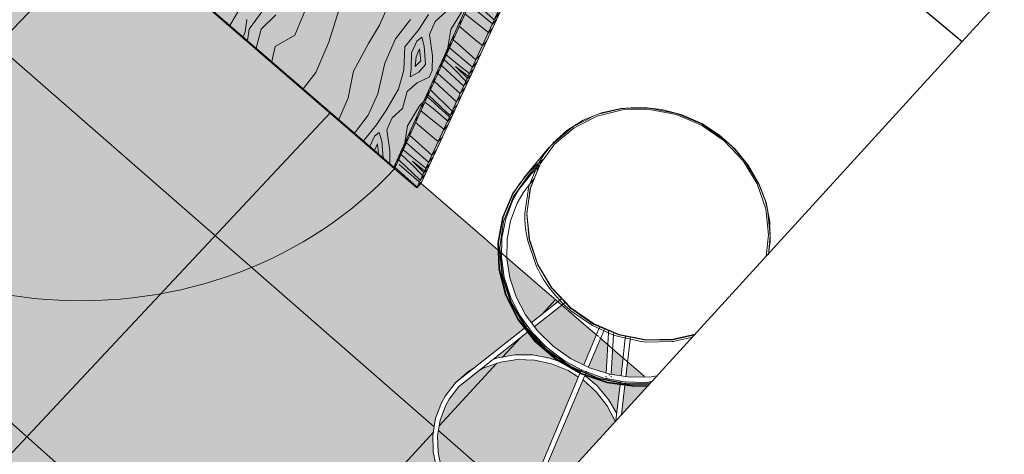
# Model space of a CAD drawing. Header units: centimetres. Extents: x 1151.07 to 1152.71, y 1902.53 to 1904.06.
# Tile 21 of 65: x 1151.91 to 1152.18, y 1902.87 to 1902.99. Entities that reach past the tile are written whole.
import ezdxf

# ---------------------------------------------------------------- set-up
doc = ezdxf.new("R2010")
doc.units = ezdxf.units.CM
for name, color, linetype, lineweight in [('_Przerywana-1', 254, 'Continuous', 9), ('Drzwi', 7, 'Continuous', 9), ('Drzwi-1', 250, 'Continuous', 9), ('Drzwi-3', 254, 'Continuous', 9), ('Krawędzie wspólne', 7, 'Continuous', 9), ('Oprawy oświetleniowe', 7, 'Continuous', 9), ('Oprawy oświetleniowe-1', 8, 'Continuous', 9), ('Oprawy oświetleniowe-2', 9, 'Continuous', 9), ('Stropy', 7, 'Continuous', 9), ('Stropy-1', 8, 'Continuous', 9), ('Wzór powierzchni', 7, 'Continuous', 9), ('Wzór powierzchni-1', 250, 'Continuous', 9), ('Wzór powierzchni-8', 8, 'Continuous', 9), ('Ściany', 7, 'Continuous', 9), ('Ściany-1', 250, 'Continuous', 25), ('Ściany-4', 8, 'Continuous', 9)]:
    doc.layers.add(name, color=color, linetype=linetype, lineweight=lineweight)
doc.layers.add('Drzwi-2', color=7, linetype='Continuous', lineweight=9, true_color=0xebd9b4)
doc.layers.add('Wzór powierzchni-3', color=7, linetype='Continuous', lineweight=9, true_color=0xf1ebe7)

# ---------------------------------------------------------------- blocks, each defined once
blk = doc.blocks.new('FP_1-Aksono Kopia 1')
at = {"layer": 'Drzwi-2'}
blk.add_hatch(color=256, dxfattribs=at).paths.add_polyline_path([(1152.01932, 1902.94363), (1152.02053, 1902.94493), (1152.06572, 1903.04275), (1152.06441, 1903.04135), (1152.01975, 1902.94457)])
blk = doc.blocks.new('FP_2-Aksono Kopia 1')
at = {"layer": 'Drzwi-2'}
blk.add_hatch(color=256, dxfattribs=at).paths.add_polyline_path([(1152.01932, 1902.94363), (1152.06441, 1903.04135), (1151.94673, 1903.14102), (1151.91208, 1903.03632), (1151.91811, 1903.0311), (1151.95226, 1903.13221), (1152.05623, 1903.0441), (1152.01312, 1902.94899), (1152.01823, 1902.94457)])
blk = doc.blocks.new('FP_5-Aksono Kopia 1')
at = {"layer": 'Drzwi-2'}
h = blk.add_hatch(color=256, dxfattribs=at)
h.paths.add_polyline_path([(1152.01291, 1902.94947), (1152.05582, 1903.04424), (1151.95254, 1903.13177), (1151.91849, 1903.03107), (1152.00301, 1902.95802)])
h.paths.add_polyline_path([(1152.02524, 1902.99442), (1152.02524, 1902.99447), (1152.02527, 1902.99442)])
h.paths.add_polyline_path([(1152.02522, 1902.99443), (1152.02458, 1902.99492), (1152.0242, 1902.99531), (1152.02463, 1902.99614), (1152.02519, 1902.99572), (1152.0256, 1902.9953), (1152.02522, 1902.99444)])
h.paths.add_polyline_path([(1152.02529, 1902.99444), (1152.02567, 1902.99539), (1152.02538, 1902.99562), (1152.02462, 1902.99628), (1152.02497, 1902.99669), (1152.0109, 1903.00875), (1152.01099, 1903.00898), (1152.01151, 1903.00967), (1152.01236, 1903.01058), (1152.01265, 1903.01073), (1152.02462, 1903.00048), (1152.02475, 1903.00064), (1152.02545, 1903.00136), (1152.02661, 1903.00113), (1152.02707, 1903.00171), (1152.02618, 1903.00329), (1152.02611, 1903.0039), (1152.02649, 1903.00447), (1152.02707, 1903.00508), (1152.02838, 1903.00481), (1152.03027, 1903.0035), (1152.03184, 1903.00175), (1152.03251, 1903.00043), (1152.03204, 1902.99953), (1152.03171, 1902.99926), (1152.03159, 1902.99907), (1152.03109, 1902.999), (1152.03057, 1902.99908), (1152.03012, 1902.99928), (1152.02901, 1902.99976), (1152.02882, 1902.99955), (1152.03008, 1902.99822), (1152.03081, 1902.99665), (1152.0305, 1902.99598), (1152.03005, 1902.99557), (1152.02993, 1902.99538), (1152.02939, 1902.9953), (1152.02875, 1902.99544), (1152.02837, 1902.99562), (1152.02742, 1902.99616), (1152.02709, 1902.99607), (1152.02669, 1902.99583), (1152.0256, 1902.99475)])
blk = doc.blocks.new('FP_6-Aksono Kopia 1')
at = {"layer": 'Drzwi-2'}
blk.add_hatch(color=256, dxfattribs=at).paths.add_polyline_path([(1152.01291, 1902.94947), (1152.01375, 1902.95037), (1152.05623, 1903.0441), (1152.05593, 1903.04435), (1152.05576, 1903.0441), (1152.01312, 1902.94994)])
blk = doc.blocks.new('FP_9-Aksono Kopia 1')
at = {"layer": 'Wzór powierzchni-3'}
h = blk.add_hatch(color=256, dxfattribs=at)
h.paths.add_polyline_path([(1151.97361, 1902.76701), (1152.04515, 1902.84539), (1152.04215, 1902.84628), (1152.03921, 1902.84773), (1152.03622, 1902.84948), (1152.03116, 1902.85391), (1152.02726, 1902.8593), (1152.02475, 1902.86534), (1152.02426, 1902.86816), (1152.02377, 1902.87168), (1152.02437, 1902.87794), (1152.02652, 1902.88376), (1152.03022, 1902.88894), (1152.03112, 1902.88969), (1152.03504, 1902.8929), (1152.03565, 1902.89324), (1152.05034, 1902.90488), (1152.04706, 1902.9102), (1152.04621, 1902.91189), (1152.04547, 1902.91401), (1152.04485, 1902.91599), (1152.04382, 1902.91907), (1152.04335, 1902.92337), (1152.04325, 1902.9242), (1152.04317, 1902.92537), (1152.02053, 1902.94493), (1152.01932, 1902.94363), (1152.01312, 1902.94899), (1152.01375, 1902.95037), (1152.01291, 1902.94947), (1151.9185, 1903.0311), (1151.91872, 1903.03173), (1151.91811, 1903.0311), (1151.91208, 1903.03632), (1151.91267, 1903.03812), (1151.4963, 1903.39787), (1151.49508, 1903.39674), (1151.48968, 1903.4014), (1151.48966, 1903.40215), (1151.4894, 1903.40192), (1151.41416, 1903.46694), (1151.41415, 1903.46709), (1151.41392, 1903.46688), (1151.40865, 1903.47144), (1151.40847, 1903.47376), (1151.39036, 1903.4894), (1151.361, 1903.46555), (1151.36471, 1903.4312), (1151.30306, 1903.38079), (1151.30251, 1903.37854), (1151.40201, 1903.28996), (1151.40579, 1903.29202), (1151.41436, 1903.29511), (1151.42334, 1903.29688), (1151.43249, 1903.29729), (1151.44156, 1903.29632), (1151.45033, 1903.29401), (1151.45855, 1903.29041), (1151.466, 1903.28561), (1151.47248, 1903.27975), (1151.47782, 1903.27297), (1151.48186, 1903.26546), (1151.48449, 1903.25742), (1151.48564, 1903.24906), (1151.48569, 1903.24774), (1151.48527, 1903.2391), (1151.48339, 1903.23088), (1151.48003, 1903.22298), (1151.47902, 1903.2214), (1151.49572, 1903.20653), (1151.5297, 1903.22606), (1151.5323, 1903.22709), (1151.53564, 1903.22731), (1151.53826, 1903.22667), (1151.53968, 1903.22609), (1151.5417, 1903.22681), (1151.54434, 1903.22686), (1151.54649, 1903.22621), (1151.548, 1903.22535), (1151.54953, 1903.22393), (1151.55095, 1903.22219), (1151.58316, 1903.1745), (1151.58637, 1903.17634), (1151.58753, 1903.17695), (1151.58918, 1903.17731), (1151.59125, 1903.17732), (1151.59373, 1903.17657), (1151.59449, 1903.17621), (1151.59604, 1903.17514), (1151.59757, 1903.17363), (1151.59915, 1903.17155), (1151.60015, 1903.16991), (1151.6008, 1903.16868), (1151.60142, 1903.16735), (1151.60193, 1903.16594), (1151.60239, 1903.16388), (1151.60247, 1903.16234), (1151.60248, 1903.16193), (1151.60217, 1903.16021), (1151.60126, 1903.15801), (1151.58909, 1903.13839), (1151.588, 1903.13691), (1151.58641, 1903.13567), (1151.58181, 1903.13296), (1151.58255, 1903.13215), (1151.5828, 1903.1315), (1151.58284, 1903.13129), (1151.5828, 1903.13086), (1151.58264, 1903.13044), (1151.58236, 1903.13008), (1151.582, 1903.12972), (1151.60389, 1903.11023), (1151.68987, 1903.19478), (1151.7534, 1903.13959), (1151.73679, 1903.04583), (1151.69418, 1903.00266), (1151.94385, 1902.77949), (1151.95096, 1902.78722), (1151.9684, 1902.77167)])
h.paths.add_polyline_path([(1152.04617, 1902.84652), (1152.06478, 1902.89058), (1152.06441, 1902.89085), (1152.05936, 1902.89355), (1152.05327, 1902.89522), (1152.04706, 1902.89546), (1152.04099, 1902.89423), (1152.03636, 1902.89203), (1152.03098, 1902.88771), (1152.02772, 1902.88306), (1152.0257, 1902.87757), (1152.02513, 1902.87162), (1152.02606, 1902.8656), (1152.02845, 1902.85987), (1152.03215, 1902.85484), (1152.03311, 1902.85391), (1152.03696, 1902.85063), (1152.0377, 1902.85015), (1152.04259, 1902.8475), (1152.04611, 1902.84653)])
h.paths.add_polyline_path([(1152.04894, 1902.84949), (1152.07492, 1902.87793), (1152.07349, 1902.88131), (1152.06977, 1902.88629), (1152.06881, 1902.88722), (1152.06596, 1902.88969), (1152.05095, 1902.85423)])
h.paths.add_polyline_path([(1152.07686, 1902.88005), (1152.08514, 1902.88911), (1152.08496, 1902.88926), (1152.08136, 1902.88914), (1152.08032, 1902.8891), (1152.0779, 1902.88909), (1152.07774, 1902.88767)])
h.paths.add_polyline_path([(1152.07547, 1902.88006), (1152.07652, 1902.8894), (1152.07521, 1902.88964), (1152.07331, 1902.89), (1152.07301, 1902.89), (1152.07274, 1902.89013), (1152.07255, 1902.89023), (1152.07042, 1902.89072), (1152.06701, 1902.89217), (1152.06649, 1902.89092), (1152.07076, 1902.88722), (1152.07292, 1902.88445), (1152.07467, 1902.88187), (1152.07546, 1902.88009)])
h.paths.add_polyline_path([(1152.07846, 1902.89052), (1152.08333, 1902.89067), (1152.07856, 1902.8948), (1152.07808, 1902.8906)])
h.paths.add_polyline_path([(1152.0767, 1902.89087), (1152.07727, 1902.89591), (1152.07436, 1902.89842), (1152.07395, 1902.89141), (1152.07614, 1902.89098)])
h.paths.add_polyline_path([(1152.0725, 1902.8917), (1152.07296, 1902.89964), (1152.07092, 1902.90139), (1152.06754, 1902.89342), (1152.07076, 1902.89204), (1152.07246, 1902.89171)])
h.paths.add_polyline_path([(1152.06531, 1902.89182), (1152.06565, 1902.89269), (1152.06441, 1902.8932), (1152.06264, 1902.8941), (1152.05608, 1902.89869), (1152.05464, 1902.9001), (1152.05274, 1902.90225), (1152.05127, 1902.90382), (1152.04082, 1902.89556), (1152.04706, 1902.89676), (1152.05143, 1902.89671), (1152.05339, 1902.89651), (1152.05988, 1902.89471), (1152.06522, 1902.89186)])
h.paths.add_polyline_path([(1152.06622, 1902.89398), (1152.06977, 1902.90239), (1152.06007, 1902.91077), (1152.05236, 1902.90464), (1152.057, 1902.89969), (1152.06349, 1902.89515), (1152.06486, 1902.89456)])
h.paths.add_polyline_path([(1152.05143, 1902.90575), (1152.05897, 1902.91172), (1152.04477, 1902.92399), (1152.04531, 1902.91902), (1152.04773, 1902.91189), (1152.05133, 1902.90591)])
blk = doc.blocks.new('FP_27-Aksono Kopia 1')
at = {"layer": 'Drzwi-3'}
for p, q in [((1152.06149, 1903.03503), (1152.0628, 1903.03643)), ((1152.06262, 1903.03748), (1152.06362, 1903.03854)), ((1152.06363, 1903.03855), (1152.06392, 1903.03885)), ((1152.06048, 1903.03284), (1152.0618, 1903.03427)), ((1152.05893, 1903.02949), (1152.0602, 1903.0308)), ((1152.05976, 1903.03129), (1152.06102, 1903.03257)), ((1152.05781, 1903.02705), (1152.05909, 1903.02839)), ((1152.05667, 1903.02459), (1152.05794, 1903.02591)), ((1152.05546, 1903.02196), (1152.05668, 1903.02319)), ((1152.05445, 1903.01978), (1152.05492, 1903.02028)), ((1152.05475, 1903.02042), (1152.05599, 1903.0217)), ((1152.05491, 1903.02028), (1152.05573, 1903.02114)), ((1152.05249, 1903.01552), (1152.05381, 1903.01696)), ((1152.05371, 1903.01817), (1152.05506, 1903.01967)), ((1152.05078, 1903.01183), (1152.05208, 1903.01322)), ((1152.04895, 1903.00786), (1152.04994, 1903.0089)), ((1152.04994, 1903.00891), (1152.05022, 1903.0092)), ((1152.04788, 1903.00553), (1152.04916, 1903.0069)), ((1152.04624, 1903.00198), (1152.04747, 1903.00324)), ((1152.04692, 1903.00345), (1152.04821, 1903.00485)), ((1152.04545, 1903.00027), (1152.04669, 1903.00156)), ((1152.04438, 1902.99796), (1152.04563, 1902.99927)), ((1152.04331, 1902.99562), (1152.04454, 1902.99692)), ((1152.04148, 1902.99166), (1152.0427, 1902.99292)), ((1152.04165, 1902.99154), (1152.04245, 1902.99238)), ((1152.04215, 1902.99312), (1152.04335, 1902.99433)), ((1152.04049, 1902.98952), (1152.04181, 1902.99099)), ((1152.0412, 1902.99105), (1152.04165, 1902.99154)), ((1152.03933, 1902.98701), (1152.04062, 1902.98841)), ((1152.03771, 1902.9835), (1152.03897, 1902.98486)), ((1152.03694, 1902.98075), (1152.03721, 1902.98104)), ((1152.03495, 1902.97751), (1152.0362, 1902.97885)), ((1152.03597, 1902.97972), (1152.03694, 1902.98075)), ((1152.03404, 1902.97553), (1152.0353, 1902.9769)), ((1152.03265, 1902.97251), (1152.03385, 1902.97377)), ((1152.03339, 1902.97413), (1152.03459, 1902.97537)), ((1152.03163, 1902.97031), (1152.03285, 1902.9716)), ((1152.03061, 1902.96809), (1152.03181, 1902.96936)), ((1152.02887, 1902.96432), (1152.03006, 1902.96556)), ((1152.02904, 1902.96422), (1152.02982, 1902.96504)), ((1152.02951, 1902.96571), (1152.03068, 1902.9669)), ((1152.02793, 1902.96229), (1152.02921, 1902.96372)), ((1152.0286, 1902.96374), (1152.02904, 1902.96422)), ((1152.02682, 1902.95989), (1152.02808, 1902.96127)), ((1152.02528, 1902.95655), (1152.02652, 1902.95789)), ((1152.02362, 1902.95296), (1152.02458, 1902.95397)), ((1152.02458, 1902.95397), (1152.02484, 1902.95425)), ((1152.02266, 1902.95086), (1152.02387, 1902.95217)), ((1152.02117, 1902.94764), (1152.02234, 1902.94886)), ((1152.02179, 1902.94898), (1152.02302, 1902.95032)), ((1152.01949, 1902.944), (1152.02069, 1902.94527)), ((1152.02046, 1902.9461), (1152.02164, 1902.94734))]:
    blk.add_line(p, q, dxfattribs=at)
blk = doc.blocks.new('FP_28-Aksono Kopia 1')
at = {"layer": 'Drzwi-3'}
for p, q in [((1152.03574, 1902.99574), (1152.04111, 1902.99086)), ((1152.03286, 1902.99253), (1152.03725, 1902.98901)), ((1152.03642, 1902.99321), (1152.04056, 1902.98967)), ((1152.03126, 1902.98901), (1152.03624, 1902.98484)), ((1152.03724, 1902.98901), (1152.03945, 1902.98727)), ((1152.02955, 1902.98524), (1152.0312, 1902.98379)), ((1152.03121, 1902.98378), (1152.03592, 1902.97961)), ((1152.03624, 1902.98484), (1152.03776, 1902.9836)), ((1152.02764, 1902.98101), (1152.03128, 1902.978)), ((1152.02855, 1902.98301), (1152.03495, 1902.97751)), ((1152.02702, 1902.97965), (1152.02989, 1902.97692)), ((1152.02527, 1902.97579), (1152.03156, 1902.97015)), ((1152.02628, 1902.97801), (1152.03252, 1902.97223)), ((1152.02989, 1902.97692), (1152.03315, 1902.97362)), ((1152.03026, 1902.97774), (1152.03355, 1902.97447)), ((1152.03026, 1902.97774), (1152.03379, 1902.97499)), ((1152.03129, 1902.978), (1152.03416, 1902.9758)), ((1152.02427, 1902.97357), (1152.0305, 1902.96785)), ((1152.02319, 1902.9712), (1152.02927, 1902.96519)), ((1152.0216, 1902.96768), (1152.02396, 1902.9659)), ((1152.02227, 1902.96917), (1152.02328, 1902.96834)), ((1152.02255, 1902.96979), (1152.0279, 1902.96474)), ((1152.02328, 1902.96834), (1152.02851, 1902.96356)), ((1152.02052, 1902.9653), (1152.02479, 1902.96185)), ((1152.02396, 1902.9659), (1152.02799, 1902.96243)), ((1152.0279, 1902.96474), (1152.02873, 1902.96402)), ((1152.019, 1902.96196), (1152.02385, 1902.95787)), ((1152.02479, 1902.96185), (1152.02694, 1902.96014)), ((1152.01641, 1902.95625), (1152.02266, 1902.95086)), ((1152.01737, 1902.95836), (1152.01899, 1902.95694)), ((1152.01899, 1902.95694), (1152.02358, 1902.95286)), ((1152.02385, 1902.95787), (1152.02533, 1902.95665)), ((1152.01555, 1902.95434), (1152.0191, 1902.95139)), ((1152.01426, 1902.95149), (1152.02034, 1902.94583)), ((1152.01496, 1902.95305), (1152.01776, 1902.95038)), ((1152.01811, 1902.95116), (1152.02132, 1902.94796)), ((1152.01811, 1902.95116), (1152.02155, 1902.94846)), ((1152.0191, 1902.95139), (1152.0219, 1902.94923)), ((1152.0133, 1902.94937), (1152.01942, 1902.94386)), ((1152.01776, 1902.95038), (1152.02094, 1902.94715))]:
    blk.add_line(p, q, dxfattribs=at)
blk = doc.blocks.new('FP_31-Aksono Kopia 1')
at = {"layer": 'Drzwi-3'}
for p, q in [((1152.00888, 1902.98932), (1152.01173, 1902.99592)), ((1151.96686, 1902.98926), (1151.96927, 1902.99333)), ((1151.97407, 1902.99062), (1151.97588, 1902.99304)), ((1151.97563, 1902.9882), (1151.97979, 1902.99221)), ((1151.98513, 1902.98651), (1151.9879, 1902.99326)), ((1151.99461, 1902.98454), (1151.9974, 1902.99322)), ((1152.01991, 1902.98814), (1152.02264, 1902.99228)), ((1152.02447, 1902.99032), (1152.02752, 1902.99309)), ((1152.02888, 1902.98808), (1152.03243, 1902.99391)), ((1151.97112, 1902.98744), (1151.97166, 1902.99091)), ((1151.97227, 1902.98823), (1151.97407, 1902.99062)), ((1152.00577, 1902.98416), (1152.00888, 1902.98932)), ((1152.01338, 1902.98545), (1152.01756, 1902.99092)), ((1152.02287, 1902.98674), (1152.02447, 1902.99032)), ((1151.97057, 1902.98606), (1151.97112, 1902.98744)), ((1151.97177, 1902.98502), (1151.97227, 1902.98823)), ((1151.97428, 1902.98285), (1151.97563, 1902.9882)), ((1151.97958, 1902.98335), (1151.98513, 1902.98651)), ((1152.01991, 1902.98814), (1152.01596, 1902.98323)), ((1152.02375, 1902.98068), (1152.02287, 1902.98674)), ((1152.0281, 1902.98302), (1152.02888, 1902.98808)), ((1151.99101, 1902.976), (1151.99461, 1902.98454)), ((1152.00153, 1902.97638), (1152.00577, 1902.98416)), ((1152.01041, 1902.97867), (1152.01338, 1902.98545)), ((1152.01789, 1902.98157), (1152.01934, 1902.98484)), ((1152.01934, 1902.98484), (1152.02072, 1902.98593)), ((1152.02072, 1902.98593), (1152.02141, 1902.98345)), ((1151.97863, 1902.97909), (1151.97958, 1902.98335)), ((1152.01573, 1902.9767), (1152.01596, 1902.98323)), ((1152.01773, 1902.97721), (1152.01789, 1902.98157)), ((1152.01918, 1902.98046), (1152.02015, 1902.98264)), ((1152.02015, 1902.98264), (1152.02047, 1902.97936)), ((1152.02141, 1902.98345), (1152.02176, 1902.97825)), ((1152.0084, 1902.97009), (1152.01041, 1902.97867)), ((1152.01886, 1902.97774), (1152.01918, 1902.98046)), ((1152.01886, 1902.97774), (1152.02047, 1902.97936)), ((1152.0199, 1902.9761), (1152.02176, 1902.97825)), ((1152.0237, 1902.97658), (1152.02375, 1902.98068)), ((1151.98745, 1902.97147), (1151.99101, 1902.976)), ((1152.00005, 1902.96892), (1152.00153, 1902.97638)), ((1152.01422, 1902.97132), (1152.01573, 1902.9767)), ((1152.01753, 1902.97478), (1152.01773, 1902.97721)), ((1152.01753, 1902.97478), (1152.0199, 1902.9761)), ((1152.02284, 1902.97469), (1152.0237, 1902.97658)), ((1152.01661, 1902.97074), (1152.01946, 1902.97312)), ((1152.01946, 1902.97312), (1152.02284, 1902.97469)), ((1152.00573, 1902.96402), (1152.0084, 1902.97009)), ((1152.01064, 1902.96524), (1152.01422, 1902.97132)), ((1152.01535, 1902.96593), (1152.01661, 1902.97074)), ((1151.99742, 1902.96285), (1152.00005, 1902.96892)), ((1152.02009, 1902.96664), (1152.02122, 1902.96782)), ((1152.00802, 1902.96132), (1152.01064, 1902.96524)), ((1152.01242, 1902.96333), (1152.01535, 1902.96593)), ((1152.01671, 1902.9611), (1152.02009, 1902.96664)), ((1152.00185, 1902.95902), (1152.00573, 1902.96402)), ((1152.0109, 1902.95992), (1152.01242, 1902.96333)), ((1152.00802, 1902.96132), (1152.00437, 1902.95685)), ((1152.00749, 1902.95816), (1152.00882, 1902.95918)), ((1152.00882, 1902.95918), (1152.0095, 1902.95679)), ((1152.01179, 1902.95409), (1152.0109, 1902.95992)), ((1152.01599, 1902.95626), (1152.01671, 1902.9611)), ((1152.0062, 1902.95526), (1152.00749, 1902.95816)), ((1152.0095, 1902.95679), (1152.00986, 1902.9521)), ((1152.00746, 1902.95417), (1152.00829, 1902.95603)), ((1152.00829, 1902.95603), (1152.00859, 1902.9532)), ((1152.01177, 1902.95045), (1152.01179, 1902.95409))]:
    blk.add_line(p, q, dxfattribs=at)
blk = doc.blocks.new('FP_32-Aksono Kopia 1')
at = {"layer": 'Drzwi-3'}
for p, q in [((1152.05438, 1903.04106), (1152.05527, 1903.04198)), ((1152.05535, 1903.04319), (1152.05621, 1903.04411)), ((1152.05315, 1903.03833), (1152.05405, 1903.03929)), ((1152.05342, 1903.03893), (1152.05433, 1903.0399)), ((1152.05383, 1903.03984), (1152.05384, 1903.03985)), ((1152.05472, 1903.04076), (1152.05384, 1903.03985)), ((1152.05438, 1903.04106), (1152.05438, 1903.04106)), ((1152.05219, 1903.03622), (1152.05313, 1903.03726)), ((1152.05355, 1903.03819), (1152.0526, 1903.03712)), ((1152.05383, 1903.03881), (1152.05287, 1903.03772)), ((1152.05315, 1903.03833), (1152.05315, 1903.03833)), ((1152.05342, 1903.03893), (1152.05342, 1903.03894)), ((1152.05056, 1903.03261), (1152.05148, 1903.03362)), ((1152.05151, 1903.03471), (1152.05244, 1903.03573)), ((1152.05151, 1903.03471), (1152.05151, 1903.03471)), ((1152.05219, 1903.03621), (1152.05219, 1903.03621)), ((1152.04934, 1903.02992), (1152.05024, 1903.03087)), ((1152.05056, 1903.03261), (1152.05061, 1903.03267)), ((1152.0484, 1903.02783), (1152.04928, 1903.02876)), ((1152.04934, 1903.02992), (1152.04934, 1903.02992)), ((1152.04679, 1903.02428), (1152.04769, 1903.02526)), ((1152.04732, 1903.02546), (1152.04823, 1903.02646)), ((1152.04732, 1903.02546), (1152.04732, 1903.02546)), ((1152.04759, 1903.02605), (1152.04848, 1903.02701)), ((1152.04759, 1903.02605), (1152.04759, 1903.02605)), ((1152.0484, 1903.02783), (1152.0484, 1903.02783)), ((1152.04585, 1903.02222), (1152.04676, 1903.0232)), ((1152.04679, 1903.02428), (1152.04679, 1903.02428)), ((1152.04585, 1903.02222), (1152.04585, 1903.02222)), ((1152.04399, 1903.01811), (1152.04486, 1903.01902)), ((1152.04189, 1903.01346), (1152.04277, 1903.0144)), ((1152.04097, 1903.01143), (1152.04184, 1903.01234)), ((1152.04097, 1903.01143), (1152.04097, 1903.01143)), ((1152.0402, 1903.00874), (1152.03928, 1903.00769)), ((1152.04047, 1903.00932), (1152.03954, 1903.00827)), ((1152.0398, 1903.00884), (1152.04068, 1903.00978)), ((1152.0398, 1903.00884), (1152.0398, 1903.00884)), ((1152.04006, 1903.00942), (1152.04094, 1903.01036)), ((1152.04006, 1903.00942), (1152.04006, 1903.00942)), ((1152.04131, 1903.01118), (1152.04045, 1903.01028)), ((1152.04045, 1903.01028), (1152.04045, 1903.01028)), ((1152.03824, 1903.0054), (1152.03914, 1903.0064)), ((1152.03889, 1903.00683), (1152.0398, 1903.00786)), ((1152.03889, 1903.00683), (1152.03889, 1903.00683)), ((1152.03734, 1903.00341), (1152.03824, 1903.0044)), ((1152.03734, 1903.00341), (1152.03736, 1903.00344)), ((1152.03824, 1903.0054), (1152.03824, 1903.0054)), ((1152.03618, 1903.00085), (1152.03705, 1903.00179)), ((1152.03426, 1902.99662), (1152.03515, 1902.99759)), ((1152.03452, 1902.99718), (1152.03539, 1902.99812)), ((1152.03528, 1902.99887), (1152.03615, 1902.99978)), ((1152.03528, 1902.99887), (1152.03528, 1902.99887)), ((1152.03375, 1902.9955), (1152.03464, 1902.99645)), ((1152.03375, 1902.9955), (1152.03375, 1902.9955)), ((1152.03426, 1902.99662), (1152.03426, 1902.99662)), ((1152.03287, 1902.99354), (1152.03375, 1902.9945)), ((1152.03287, 1902.99354), (1152.03287, 1902.99354)), ((1152.0311, 1902.98964), (1152.03195, 1902.99052)), ((1152.02823, 1902.98329), (1152.02907, 1902.98418)), ((1152.0291, 1902.98521), (1152.02996, 1902.98614)), ((1152.0291, 1902.98521), (1152.0291, 1902.98521)), ((1152.02777, 1902.98131), (1152.02686, 1902.98028)), ((1152.02711, 1902.98082), (1152.02797, 1902.98175)), ((1152.02736, 1902.98137), (1152.02822, 1902.98229)), ((1152.02736, 1902.98137), (1152.02736, 1902.98137)), ((1152.02857, 1902.98308), (1152.02773, 1902.98219)), ((1152.02773, 1902.98219), (1152.02773, 1902.98219)), ((1152.02823, 1902.98329), (1152.02823, 1902.98329)), ((1152.02563, 1902.97756), (1152.02651, 1902.97853)), ((1152.02624, 1902.97892), (1152.02714, 1902.97991)), ((1152.02624, 1902.97892), (1152.02624, 1902.97892)), ((1152.02752, 1902.98075), (1152.02661, 1902.97973)), ((1152.02661, 1902.97973), (1152.02661, 1902.97973)), ((1152.02686, 1902.98028), (1152.02686, 1902.98028)), ((1152.02711, 1902.98082), (1152.02711, 1902.98082)), ((1152.02477, 1902.97566), (1152.02565, 1902.97663)), ((1152.02367, 1902.97323), (1152.02453, 1902.97415)), ((1152.02185, 1902.9692), (1152.02272, 1902.97016)), ((1152.02209, 1902.96974), (1152.02294, 1902.97065)), ((1152.02282, 1902.97135), (1152.02366, 1902.97224)), ((1152.02052, 1902.96627), (1152.02138, 1902.96721)), ((1152.02136, 1902.96813), (1152.02223, 1902.96907)), ((1152.01884, 1902.96256), (1152.01967, 1902.96343)), ((1152.01884, 1902.96256), (1152.01884, 1902.96256)), ((1152.01693, 1902.95835), (1152.01778, 1902.95925)), ((1152.01646, 1902.95634), (1152.01563, 1902.95547)), ((1152.0161, 1902.95652), (1152.01693, 1902.95739)), ((1152.0161, 1902.95652), (1152.0161, 1902.95652)), ((1152.01693, 1902.95835), (1152.01693, 1902.95835)), ((1152.01422, 1902.95235), (1152.01509, 1902.95333)), ((1152.01545, 1902.95413), (1152.01457, 1902.95314)), ((1152.01569, 1902.95466), (1152.01481, 1902.95365)), ((1152.01481, 1902.95365), (1152.01481, 1902.95365)), ((1152.01504, 1902.95417), (1152.01588, 1902.95508)), ((1152.01528, 1902.95469), (1152.01612, 1902.9556)), ((1152.01363, 1902.95106), (1152.01449, 1902.95201)), ((1152.01457, 1902.95313), (1152.01457, 1902.95313))]:
    blk.add_line(p, q, dxfattribs=at)
blk = doc.blocks.new('FP_35-Aksono Kopia 1')
at = {"layer": 'Wzór powierzchni'}
for p, q in [((1151.74929, 1903.1164), (1152.02424, 1902.87656)), ((1151.72689, 1903.0358), (1151.999, 1902.79481)), ((1151.81591, 1902.89386), (1151.93398, 1903.01769)), ((1151.87724, 1902.83903), (1151.99512, 1902.96484)), ((1152.04336, 1902.89607), (1152.04843, 1902.90157)), ((1152.02563, 1902.8768), (1152.04185, 1902.89442)), ((1151.93958, 1902.78331), (1152.0241, 1902.87514)), ((1152.0255, 1902.87546), (1152.04956, 1902.85447))]:
    blk.add_line(p, q, dxfattribs=at)
at = {"layer": 'Wzór powierzchni-8'}
blk.add_line((1152.05453, 1902.9082), (1152.0583, 1902.9123), dxfattribs=at)

msp = doc.modelspace()

# ---------------------------------------------------------------- linework, layer by layer
at = {"layer": '_Przerywana-1'}
msp.add_line((1152.01312, 1902.94899), (1151.91811, 1903.0311), dxfattribs=at)
at = {"layer": 'Drzwi'}
for p, q in [((1152.01291, 1902.94947), (1152.05582, 1903.04424)), ((1152.05623, 1903.0441), (1152.01312, 1902.94899)), ((1152.06572, 1903.04275), (1152.02053, 1902.94493)), ((1152.06441, 1903.04135), (1152.01932, 1902.94363)), ((1151.91849, 1903.03107), (1152.01291, 1902.94947)), ((1152.01291, 1902.94947), (1152.01375, 1902.95037)), ((1152.01932, 1902.94363), (1152.01312, 1902.94899)), ((1152.02053, 1902.94493), (1152.01932, 1902.94363))]:
    msp.add_line(p, q, dxfattribs=at)
msp.add_polyline3d([(1152.01312, 1902.94899, 0), (1152.01087, 1902.94663, 0), (1152.00853, 1902.94435, 0), (1152.00613, 1902.94212, 0), (1152.00366, 1902.93997, 0), (1152.00112, 1902.93788, 0), (1151.99852, 1902.93586, 0), (1151.99585, 1902.93392, 0), (1151.99312, 1902.93205, 0), (1151.99033, 1902.93025, 0), (1151.98748, 1902.92853, 0), (1151.98458, 1902.92689, 0), (1151.98163, 1902.92533, 0), (1151.97863, 1902.92385, 0), (1151.97558, 1902.92245, 0), (1151.97248, 1902.92114, 0), (1151.96934, 1902.91991, 0), (1151.96616, 1902.91876, 0), (1151.96294, 1902.9177, 0), (1151.95968, 1902.91673, 0), (1151.95639, 1902.91585, 0), (1151.95308, 1902.91506, 0), (1151.94973, 1902.91435, 0), (1151.94636, 1902.91374, 0), (1151.94297, 1902.91321, 0), (1151.93955, 1902.91278, 0), (1151.93612, 1902.91244, 0), (1151.93268, 1902.91219, 0), (1151.92922, 1902.91203, 0), (1151.92576, 1902.91197, 0), (1151.92229, 1902.91199, 0), (1151.91882, 1902.91211, 0), (1151.91534, 1902.91232, 0), (1151.91187, 1902.91262, 0), (1151.9084, 1902.91302, 0), (1151.90495, 1902.9135, 0)], dxfattribs=at)
at = {"layer": 'Krawędzie wspólne'}
msp.add_line((1152.17245, 1902.98471), (1152.18432, 1902.9977), dxfattribs=at)
at = {"layer": 'Oprawy oświetleniowe'}
for p, q in [((1152.0494, 1902.9465), (1152.05652, 1902.95505)), ((1152.05323, 1902.94885), (1152.05329, 1902.94898)), ((1152.04821, 1902.94482), (1152.04999, 1902.94706)), ((1152.05128, 1902.94359), (1152.05029, 1902.93649)), ((1152.05029, 1902.93649), (1152.051, 1902.92921)), ((1152.051, 1902.92921), (1152.05337, 1902.92214)), ((1152.05337, 1902.92214), (1152.0573, 1902.91562)), ((1152.03016, 1902.8889), (1152.04958, 1902.90428)), ((1152.06898, 1902.90554), (1152.07614, 1902.90249)), ((1152.05045, 1902.90316), (1152.03103, 1902.88782)), ((1152.0913, 1902.90114), (1152.09755, 1902.90257)), ((1152.04612, 1902.84639), (1152.06517, 1902.89151)), ((1152.06653, 1902.89101), (1152.04895, 1902.84949)), ((1152.02994, 1902.88853), (1152.03, 1902.88869)), ((1152.03, 1902.8887), (1152.03009, 1902.88883)), ((1152.03009, 1902.88883), (1152.03022, 1902.88894)), ((1152.07527, 1902.87831), (1152.07641, 1902.88841)), ((1152.0778, 1902.88822), (1152.07686, 1902.88005))]:
    msp.add_line(p, q, dxfattribs=at)
for points in [[(1152.05755, 1902.95622, 0), (1152.06151, 1902.95979, 0), (1152.06609, 1902.96266, 0), (1152.07119, 1902.96474, 0), (1152.07667, 1902.96596, 0), (1152.08239, 1902.96628, 0), (1152.08819, 1902.96566, 0), (1152.09389, 1902.96413, 0), (1152.09934, 1902.9617, 0), (1152.10436, 1902.95846, 0), (1152.10879, 1902.95449, 0), (1152.11251, 1902.94992, 0), (1152.11541, 1902.9449, 0), (1152.11742, 1902.93956, 0), (1152.1185, 1902.93408, 0), (1152.11861, 1902.9286, 0), (1152.11808, 1902.92518, 0)], [(1152.11744, 1902.92434, 0), (1152.11813, 1902.93049, 0), (1152.11735, 1902.93776, 0), (1152.11492, 1902.9448, 0), (1152.11095, 1902.95126, 0), (1152.10565, 1902.95682, 0), (1152.09929, 1902.96121, 0), (1152.09218, 1902.96421, 0), (1152.08468, 1902.96567, 0), (1152.07715, 1902.96553, 0), (1152.06998, 1902.96379, 0), (1152.06351, 1902.96053, 0), (1152.05806, 1902.95592, 0)], [(1152.11744, 1902.92434, 0), (1152.11813, 1902.93049, 0), (1152.11735, 1902.93776, 0), (1152.11492, 1902.9448, 0), (1152.11095, 1902.95126, 0), (1152.10565, 1902.95682, 0), (1152.09929, 1902.96121, 0), (1152.09218, 1902.96421, 0), (1152.08468, 1902.96567, 0), (1152.07715, 1902.96553, 0), (1152.06998, 1902.96379, 0), (1152.06351, 1902.96053, 0), (1152.05806, 1902.95592, 0)], [(1152.05806, 1902.95592, 0), (1152.05392, 1902.95018, 0), (1152.05128, 1902.94359, 0)], [(1152.05392, 1902.95018, 0), (1152.05128, 1902.94359, 0), (1152.05029, 1902.93649, 0), (1152.05099, 1902.92921, 0), (1152.05337, 1902.92214, 0), (1152.0573, 1902.91562, 0), (1152.06259, 1902.90999, 0), (1152.06898, 1902.90554, 0), (1152.07614, 1902.90249, 0), (1152.08371, 1902.90099, 0), (1152.0913, 1902.90114, 0), (1152.09755, 1902.90257, 0)], [(1152.0505, 1902.94775, 0), (1152.04624, 1902.94196, 0), (1152.0434, 1902.93534, 0), (1152.0421, 1902.92819, 0), (1152.0424, 1902.92081, 0), (1152.0443, 1902.91353, 0), (1152.04772, 1902.90666, 0), (1152.05251, 1902.90051, 0), (1152.05847, 1902.89536, 0), (1152.06532, 1902.89142, 0), (1152.07278, 1902.88889, 0), (1152.08051, 1902.88787, 0), (1152.08427, 1902.88794, 0)], [(1152.0573, 1902.91562, 0), (1152.06259, 1902.90999, 0), (1152.06898, 1902.90554, 0)], [(1152.07614, 1902.90249, 0), (1152.08371, 1902.90099, 0), (1152.0913, 1902.90114, 0)], [(1152.03615, 1902.89187, 0), (1152.03842, 1902.8932, 0), (1152.04281, 1902.89475, 0), (1152.04752, 1902.89547, 0), (1152.05236, 1902.89531, 0), (1152.05719, 1902.89428, 0), (1152.06181, 1902.89239, 0), (1152.06477, 1902.89052, 0)], [(1152.04073, 1902.89549, 0), (1152.04206, 1902.89598, 0), (1152.04686, 1902.89679, 0), (1152.05182, 1902.89674, 0), (1152.05677, 1902.89581, 0), (1152.05933, 1902.89486, 0)], [(1152.03009, 1902.88883, 0), (1152.03354, 1902.89192, 0), (1152.03534, 1902.893, 0)], [(1152.06651, 1902.891, 0), (1152.06991, 1902.88815, 0), (1152.07319, 1902.88426, 0), (1152.0755, 1902.8803, 0)], [(1152.03009, 1902.88883, 0), (1152.0273, 1902.88515, 0), (1152.02627, 1902.88328, 0)], [(1152.03111, 1902.88789, 0), (1152.02841, 1902.8843, 0), (1152.02752, 1902.88268, 0)], [(1152.06605, 1902.88972, 0), (1152.06975, 1902.88636, 0), (1152.07277, 1902.88245, 0), (1152.07501, 1902.87812, 0), (1152.07503, 1902.87805, 0)], [(1152.02627, 1902.88328, 0), (1152.02463, 1902.87896, 0), (1152.02383, 1902.87436, 0), (1152.0239, 1902.86962, 0), (1152.02486, 1902.86489, 0), (1152.02669, 1902.86032, 0), (1152.02934, 1902.85606, 0), (1152.03273, 1902.85227, 0), (1152.03675, 1902.84908, 0), (1152.04127, 1902.84662, 0), (1152.04513, 1902.8453, 0)], [(1152.02752, 1902.88268, 0), (1152.02593, 1902.87847, 0), (1152.02518, 1902.874, 0), (1152.02531, 1902.86938, 0), (1152.02633, 1902.86478, 0), (1152.02821, 1902.86036, 0), (1152.03091, 1902.85626, 0), (1152.03433, 1902.85265, 0), (1152.03836, 1902.84967, 0), (1152.04286, 1902.84744, 0), (1152.04617, 1902.84647, 0)]]:
    msp.add_polyline3d(points, dxfattribs=at)
at = {"layer": 'Oprawy oświetleniowe-1'}
for p, q in [((1152.08462, 1902.96604), (1152.07774, 1902.96598)), ((1152.06313, 1902.96082), (1152.0576, 1902.95613)), ((1152.10754, 1902.95557), (1152.10591, 1902.95705)), ((1152.05806, 1902.95592), (1152.05392, 1902.95018)), ((1152.057, 1902.95547), (1152.05521, 1902.95319)), ((1152.1111, 1902.95165), (1152.10759, 1902.95553)), ((1152.05311, 1902.95019), (1152.05379, 1902.95076)), ((1152.05513, 1902.95309), (1152.05376, 1902.95096)), ((1152.05385, 1902.95081), (1152.05464, 1902.95144)), ((1152.11126, 1902.95144), (1152.11114, 1902.9516)), ((1152.11529, 1902.94489), (1152.11133, 1902.95135)), ((1152.04999, 1902.94706), (1152.05065, 1902.9478)), ((1152.05086, 1902.94814), (1152.0505, 1902.94775)), ((1152.05065, 1902.9478), (1152.05303, 1902.95012)), ((1152.05242, 1902.94887), (1152.05093, 1902.94737)), ((1152.0525, 1902.94901), (1152.051, 1902.9475)), ((1152.05141, 1902.94747), (1152.05236, 1902.94833)), ((1152.0526, 1902.94855), (1152.0536, 1902.94945)), ((1152.05357, 1902.94991), (1152.05261, 1902.94905)), ((1152.05364, 1902.95004), (1152.05269, 1902.94919)), ((1152.05093, 1902.94737), (1152.04652, 1902.94127)), ((1152.05238, 1902.94637), (1152.05104, 1902.94463)), ((1152.05234, 1902.94626), (1152.05243, 1902.94651)), ((1152.0507, 1902.94359), (1152.0497, 1902.93647)), ((1152.05093, 1902.94441), (1152.05072, 1902.94367)), ((1152.05098, 1902.94455), (1152.05095, 1902.94447)), ((1152.11722, 1902.9399), (1152.11532, 1902.94484)), ((1152.11766, 1902.93827), (1152.11722, 1902.93988)), ((1152.11779, 1902.9377), (1152.11766, 1902.93825)), ((1152.0497, 1902.9364), (1152.04972, 1902.93456)), ((1152.04448, 1902.9137), (1152.04259, 1902.92095)), ((1152.05339, 1902.9207), (1152.05415, 1902.91928)), ((1152.05419, 1902.91921), (1152.05495, 1902.91793)), ((1152.05705, 1902.91493), (1152.05867, 1902.91297)), ((1152.05724, 1902.9155), (1152.0625, 1902.90989)), ((1152.0625, 1902.90989), (1152.05724, 1902.9155)), ((1152.04781, 1902.90696), (1152.04448, 1902.91369)), ((1152.05143, 1902.90575), (1152.05949, 1902.91214)), ((1152.05872, 1902.91292), (1152.05986, 1902.9117)), ((1152.0596, 1902.91223), (1152.06, 1902.91255)), ((1152.06055, 1902.91114), (1152.05234, 1902.90466)), ((1152.05993, 1902.91163), (1152.06102, 1902.91056)), ((1152.06091, 1902.91144), (1152.0606, 1902.91119)), ((1152.06103, 1902.91055), (1152.06219, 1902.9095)), ((1152.06223, 1902.90947), (1152.06261, 1902.90915)), ((1152.06253, 1902.90987), (1152.06891, 1902.90541)), ((1152.06891, 1902.90541), (1152.06253, 1902.90987)), ((1152.06261, 1902.90915), (1152.06866, 1902.90499)), ((1152.04789, 1902.90684), (1152.04784, 1902.90692)), ((1152.05266, 1902.90071), (1152.0479, 1902.90683)), ((1152.04958, 1902.90428), (1152.04976, 1902.90443)), ((1152.04998, 1902.90461), (1152.05034, 1902.90489)), ((1152.05127, 1902.90382), (1152.05091, 1902.90353)), ((1152.06622, 1902.89398), (1152.0705, 1902.90412)), ((1152.06868, 1902.90498), (1152.07435, 1902.90241)), ((1152.06891, 1902.90541), (1152.07607, 1902.90236)), ((1152.07607, 1902.90236), (1152.06891, 1902.90541)), ((1152.07054, 1902.9042), (1152.07068, 1902.90455)), ((1152.07206, 1902.90407), (1152.07189, 1902.90367)), ((1152.0732, 1902.90348), (1152.07321, 1902.90358)), ((1152.05064, 1902.90331), (1152.05045, 1902.90316)), ((1152.07184, 1902.90355), (1152.06755, 1902.89342)), ((1152.0725, 1902.8917), (1152.07317, 1902.90293)), ((1152.07317, 1902.90304), (1152.0732, 1902.90343)), ((1152.07459, 1902.90237), (1152.07395, 1902.89141)), ((1152.0746, 1902.90255), (1152.0746, 1902.90246)), ((1152.07463, 1902.90297), (1152.07461, 1902.90262)), ((1152.0761, 1902.90235), (1152.08364, 1902.90087)), ((1152.08364, 1902.90087), (1152.0761, 1902.90235)), ((1152.07669, 1902.89087), (1152.07789, 1902.90145)), ((1152.0779, 1902.90146), (1152.07791, 1902.90155)), ((1152.07791, 1902.90161), (1152.07794, 1902.90188)), ((1152.07929, 1902.90112), (1152.07808, 1902.8906)), ((1152.07936, 1902.90171), (1152.0793, 1902.90121)), ((1152.05853, 1902.89562), (1152.05269, 1902.90068)), ((1152.06538, 1902.89167), (1152.05865, 1902.89553)), ((1152.05933, 1902.89486), (1152.06078, 1902.89432)), ((1152.06551, 1902.8923), (1152.06567, 1902.89269)), ((1152.06517, 1902.89151), (1152.06528, 1902.89175)), ((1152.07284, 1902.88913), (1152.06543, 1902.89165)), ((1152.06662, 1902.89124), (1152.06653, 1902.89101)), ((1152.06702, 1902.89217), (1152.06683, 1902.89174)), ((1152.07244, 1902.89064), (1152.07245, 1902.89077)), ((1152.07333, 1902.89116), (1152.07324, 1902.89118)), ((1152.07351, 1902.8911), (1152.07333, 1902.89116)), ((1152.07391, 1902.89076), (1152.0739, 1902.89052)), ((1152.08057, 1902.88811), (1152.07286, 1902.88912)), ((1152.07641, 1902.88841), (1152.07644, 1902.88865)), ((1152.07649, 1902.88904), (1152.07653, 1902.8894)), ((1152.07783, 1902.88847), (1152.0778, 1902.88822)), ((1152.07792, 1902.88921), (1152.07787, 1902.88877)), ((1152.0845, 1902.88818), (1152.08057, 1902.88811))]:
    msp.add_line(p, q, dxfattribs=at)
for points in [[(1152.07772, 1902.96598, 0), (1152.07698, 1902.96589, 0), (1152.07025, 1902.96432, 0)], [(1152.10588, 1902.95707, 0), (1152.09945, 1902.9615, 0), (1152.09223, 1902.96455, 0), (1152.08464, 1902.96603, 0)], [(1152.07023, 1902.96431, 0), (1152.06969, 1902.96412, 0), (1152.06313, 1902.96082, 0)], [(1152.05374, 1902.95092, 0), (1152.05339, 1902.95031, 0), (1152.05099, 1902.9446, 0)], [(1152.05719, 1902.91555, 0), (1152.05331, 1902.92201, 0), (1152.05093, 1902.92908, 0), (1152.05022, 1902.93636, 0), (1152.05122, 1902.94346, 0), (1152.05385, 1902.95005, 0)], [(1152.05385, 1902.95005, 0), (1152.05122, 1902.94346, 0), (1152.05023, 1902.93636, 0), (1152.05093, 1902.92908, 0), (1152.05331, 1902.92201, 0), (1152.05719, 1902.91555, 0)], [(1152.051, 1902.9475, 0), (1152.04656, 1902.94136, 0), (1152.04373, 1902.9343, 0), (1152.04266, 1902.92669, 0), (1152.04341, 1902.91891, 0), (1152.04594, 1902.91133, 0), (1152.05014, 1902.90435, 0), (1152.05579, 1902.89832, 0), (1152.06261, 1902.89354, 0), (1152.07027, 1902.89027, 0), (1152.07837, 1902.88867, 0), (1152.08487, 1902.88866, 0)], [(1152.05135, 1902.94741, 0), (1152.04804, 1902.94315, 0), (1152.04625, 1902.93997, 0)], [(1152.04258, 1902.921, 0), (1152.04228, 1902.9283, 0), (1152.04358, 1902.93543, 0), (1152.04641, 1902.94203, 0), (1152.04821, 1902.94482, 0)], [(1152.05091, 1902.94446, 0), (1152.0492, 1902.94225, 0), (1152.04757, 1902.93935, 0)], [(1152.04625, 1902.93997, 0), (1152.04431, 1902.93493, 0), (1152.04326, 1902.9296, 0), (1152.04312, 1902.92408, 0), (1152.04331, 1902.92279, 0)], [(1152.04757, 1902.93935, 0), (1152.04568, 1902.93443, 0), (1152.04468, 1902.92921, 0), (1152.0446, 1902.92381, 0), (1152.04545, 1902.91838, 0), (1152.04722, 1902.91305, 0), (1152.04989, 1902.90798, 0), (1152.05334, 1902.90338, 0)], [(1152.11806, 1902.92497, 0), (1152.11858, 1902.93031, 0), (1152.11779, 1902.93769, 0)], [(1152.04989, 1902.93226, 0), (1152.05042, 1902.92902, 0), (1152.05283, 1902.92184, 0), (1152.05338, 1902.92071, 0)], [(1152.04331, 1902.92278, 0), (1152.04392, 1902.91853, 0), (1152.04565, 1902.91307, 0), (1152.04827, 1902.90786, 0), (1152.05173, 1902.90304, 0), (1152.05594, 1902.89875, 0), (1152.0608, 1902.89512, 0), (1152.06617, 1902.89226, 0)], [(1152.05496, 1902.91791, 0), (1152.05682, 1902.91522, 0), (1152.057, 1902.91498, 0)], [(1152.05339, 1902.90332, 0), (1152.05763, 1902.8992, 0), (1152.0625, 1902.89577, 0), (1152.06785, 1902.89312, 0), (1152.07352, 1902.89135, 0), (1152.07933, 1902.89049, 0), (1152.08512, 1902.89058, 0), (1152.08675, 1902.89088, 0)], [(1152.07437, 1902.90241, 0), (1152.07595, 1902.90188, 0), (1152.08236, 1902.9005, 0)], [(1152.08371, 1902.90086, 0), (1152.09123, 1902.90101, 0), (1152.09742, 1902.90242, 0)], [(1152.09743, 1902.90242, 0), (1152.09123, 1902.90101, 0), (1152.08371, 1902.90086, 0)], [(1152.09115, 1902.90049, 0), (1152.09134, 1902.90051, 0), (1152.09683, 1902.90169, 0)], [(1152.08252, 1902.90048, 0), (1152.08363, 1902.90037, 0), (1152.09108, 1902.90048, 0)], [(1152.06618, 1902.89226, 0), (1152.0719, 1902.89026, 0), (1152.07781, 1902.88916, 0), (1152.08373, 1902.88901, 0), (1152.08523, 1902.88922, 0)], [(1152.07255, 1902.89028, 0), (1152.07267, 1902.89016, 0), (1152.07283, 1902.89006, 0), (1152.07301, 1902.89, 0)], [(1152.07305, 1902.88999, 0), (1152.0732, 1902.88997, 0), (1152.07338, 1902.88999, 0), (1152.07356, 1902.89005, 0)]]:
    msp.add_polyline3d(points, dxfattribs=at)
at = {"layer": 'Oprawy oświetleniowe-2'}
for p, q in [((1152.0576, 1902.95613), (1152.05702, 1902.95549)), ((1152.05483, 1902.95165), (1152.05319, 1902.95033)), ((1152.05519, 1902.95317), (1152.05513, 1902.95309)), ((1152.0531, 1902.95026), (1152.05086, 1902.94814)), ((1152.05236, 1902.94833), (1152.05255, 1902.9485)), ((1152.05261, 1902.94905), (1152.05242, 1902.94887)), ((1152.05262, 1902.94912), (1152.0525, 1902.94901)), ((1152.04972, 1902.93456), (1152.04989, 1902.93226)), ((1152.04976, 1902.90443), (1152.04994, 1902.90457)), ((1152.05091, 1902.90353), (1152.05064, 1902.90331)), ((1152.07317, 1902.90293), (1152.07317, 1902.90301)), ((1152.08236, 1902.9005), (1152.08252, 1902.90048)), ((1152.06528, 1902.89175), (1152.06551, 1902.8923)), ((1152.06683, 1902.89174), (1152.06665, 1902.8913)), ((1152.07644, 1902.88865), (1152.07649, 1902.88904)), ((1152.07786, 1902.88871), (1152.07783, 1902.88847))]:
    msp.add_line(p, q, dxfattribs=at)
for points in [[(1152.0465, 1902.94123, 0), (1152.04367, 1902.93418, 0), (1152.0426, 1902.92657, 0), (1152.04335, 1902.91878, 0), (1152.04588, 1902.9112, 0), (1152.05007, 1902.90422, 0), (1152.0529, 1902.90089, 0)], [(1152.05292, 1902.90086, 0), (1152.05572, 1902.89819, 0), (1152.06255, 1902.89342, 0), (1152.0702, 1902.89015, 0), (1152.0783, 1902.88855, 0), (1152.08476, 1902.88853, 0)], [(1152.06078, 1902.89432, 0), (1152.06155, 1902.89403, 0), (1152.06533, 1902.89183, 0)]]:
    msp.add_polyline3d(points, dxfattribs=at)
at = {"layer": 'Stropy'}
msp.add_line((1152.03846, 1902.92944), (1152.01441, 1902.95022), dxfattribs=at)
at = {"layer": 'Stropy-1'}
for p, q in [((1152.05533, 1902.91486), (1152.04017, 1902.92796)), ((1152.06692, 1902.90485), (1152.0565, 1902.91385)), ((1152.07036, 1902.90188), (1152.06814, 1902.90379)), ((1152.07498, 1902.89789), (1152.07184, 1902.9006)), ((1152.08156, 1902.8922), (1152.07635, 1902.8967)), ((1152.08344, 1902.89058), (1152.08325, 1902.89074))]:
    msp.add_line(p, q, dxfattribs=at)
at = {"layer": 'Ściany'}
msp.add_line((1152.03846, 1902.92944), (1152.04017, 1902.92796), dxfattribs=at)
at = {"layer": 'Ściany-1'}
for p, q in [((1151.37571, 1903.65603), (1152.17245, 1902.98471)), ((1152.17245, 1902.98471), (1151.97361, 1902.76701))]:
    msp.add_line(p, q, dxfattribs=at)
at = {"layer": 'Ściany-4'}
for p, q in [((1152.05533, 1902.91486), (1152.0565, 1902.91385)), ((1152.06692, 1902.90485), (1152.06814, 1902.90379)), ((1152.07068, 1902.9016), (1152.07184, 1902.9006)), ((1152.07498, 1902.89789), (1152.07635, 1902.8967)), ((1152.08156, 1902.8922), (1152.0832, 1902.89078)), ((1152.08478, 1902.88942), (1152.08496, 1902.88927))]:
    msp.add_line(p, q, dxfattribs=at)

# ---------------------------------------------------------------- block references
at = {"layer": 'Drzwi'}
for name in ['FP_28-Aksono Kopia 1', 'FP_31-Aksono Kopia 1', 'FP_32-Aksono Kopia 1', 'FP_27-Aksono Kopia 1']:
    msp.add_blockref(name, (0, 0), dxfattribs=at)
at = {"layer": 'Drzwi-1'}
for name in ['FP_2-Aksono Kopia 1', 'FP_5-Aksono Kopia 1', 'FP_6-Aksono Kopia 1', 'FP_1-Aksono Kopia 1']:
    msp.add_blockref(name, (0, 0), dxfattribs=at)
at = {"layer": 'Wzór powierzchni'}
msp.add_blockref('FP_35-Aksono Kopia 1', (0, 0), dxfattribs=at)
at = {"layer": 'Wzór powierzchni-1'}
msp.add_blockref('FP_9-Aksono Kopia 1', (0, 0), dxfattribs=at)

doc.saveas('drawing.dxf')
